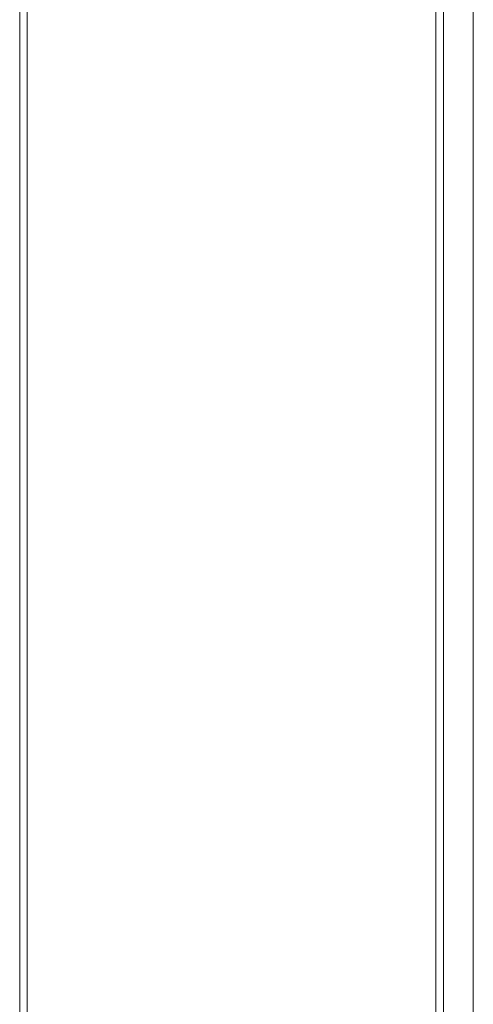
# Model space of a CAD drawing. Header units: millimetres. Extents: x 35 to 385, y -587 to 211.
# Tile 86 of 133: x 208.01 to 210.06, y -348.83 to -344.39. Entities that reach past the tile are written whole.
import ezdxf

# ---------------------------------------------------------------- set-up
doc = ezdxf.new("R2010")
doc.units = ezdxf.units.MM
doc.layers.add('3', color=7, linetype='Continuous', true_color=0xffffff)

msp = doc.modelspace()

# ---------------------------------------------------------------- linework, layer by layer
at = {"layer": '3', "color": 155, "linetype": 'Continuous', "lineweight": 18}
for p, q in [((208.0116, -340.2923), (208.0116, -373.984)), ((208.0456, -341.0995), (208.0456, -373.984)), ((209.8903, -363.448), (209.8903, -341.0995)), ((210.0601, -341.1947), (210.0601, -365.7947)), ((209.9252, -343.1511), (209.9252, -351.393))]:
    msp.add_line(p, q, dxfattribs=at)

doc.saveas('drawing.dxf')
